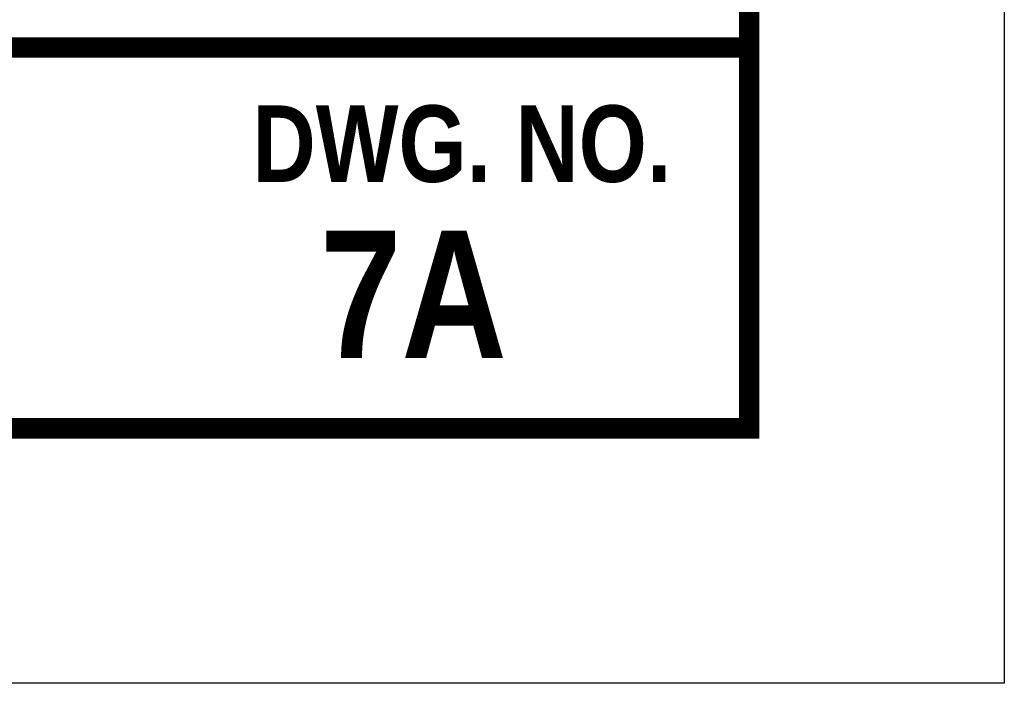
# Model space of a CAD drawing. Header units: feet. Extents: x 81 to 89.5, y 1935.2 to 1946.2.
# Tile 3 of 207: x 87.5 to 89.5, y 1935.2 to 1936.5. Entities that reach past the tile are written whole.
import ezdxf
from ezdxf.enums import TextEntityAlignment as Align

# ---------------------------------------------------------------- set-up
doc = ezdxf.new("R2010")
doc.units = ezdxf.units.FT
doc.header["$MEASUREMENT"] = 0
doc.layers.add('BORDER', color=7, linetype='Continuous')
doc.layers.add('TEXT', color=7, linetype='Continuous')
doc.styles.add('TECHNICAL', font='techb___.ttf')

msp = doc.modelspace()

# ---------------------------------------------------------------- linework, layer by layer
at = {"layer": 'BORDER', "const_width": 0.04}
msp.add_lwpolyline([(81.4541, 1935.6883), (81.4541, 1945.6883), (88.9541, 1945.6883), (88.9541, 1935.6883)], close=True, dxfattribs=at)
msp.add_lwpolyline([(81.4541, 1936.435), (88.9541, 1936.435)], dxfattribs=at)
at = {"layer": 'DEFPOINTS', "color": 3, "ltscale": 2}
msp.add_lwpolyline([(80.9541, 1935.1883), (80.9541, 1946.1883), (89.4541, 1946.1883), (89.4541, 1935.1883)], close=True, dxfattribs=at)

# ---------------------------------------------------------------- texts
at = {"layer": 'TEXT', "color": 7, "style": 'TECHNICAL'}
for s, height, p in [('DWG. NO.', 0.15, (88.8013, 1936.2464)), ('7A', 0.25, (88.479, 1935.9509))]:
    msp.add_text(s, height=height, dxfattribs=at).set_placement(p, align=Align.MIDDLE_RIGHT)

doc.saveas('drawing.dxf')
